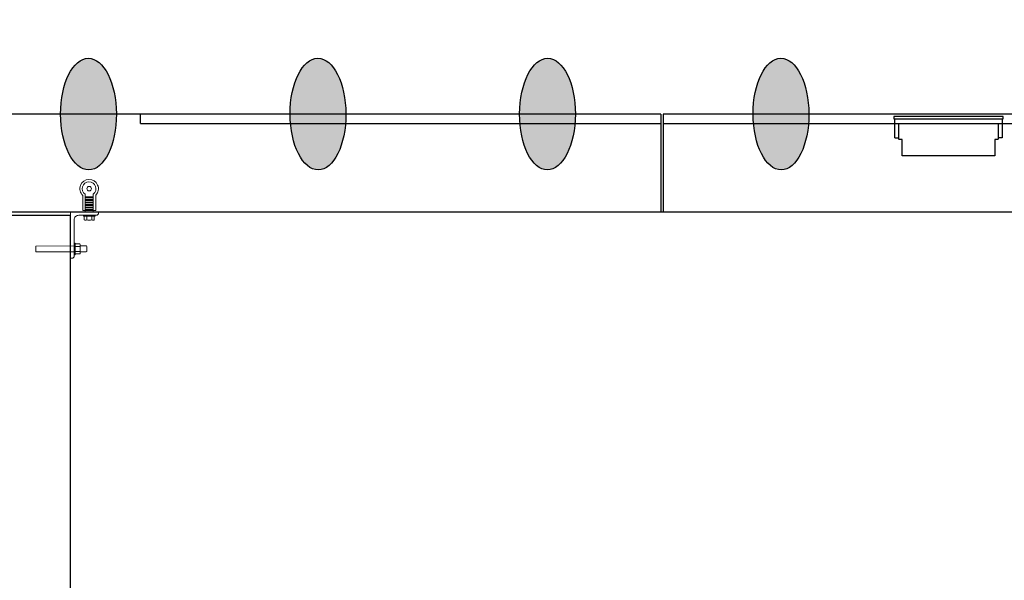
# Model space of a CAD drawing. Header units: feet. Extents: x 0 to 152508, y 0 to 59424.
# Tile 23 of 122: x 152339 to 152348, y 59284 to 59289. Entities that reach past the tile are written whole.
import ezdxf
from ezdxf import colors
from ezdxf.entities.mleader import LeaderData, LeaderLine
from ezdxf.math import Vec2, Vec3

# ---------------------------------------------------------------- set-up
doc = ezdxf.new("R2010")
doc.units = ezdxf.units.FT
doc.header["$LTSCALE"] = 0.05
doc.header["$MEASUREMENT"] = 0
for name, color, linetype, lineweight in [('Bridge plan$0$BR_P_Rail_Object', 251, 'Continuous', 30), ('Bridge plan$0$BR_P_Slab_Object', 2, 'Continuous', 30), ('Bridge plan$0$LT_P_Luminaires', 252, 'Continuous', 0), ('Bridge plan$0$new FSB deck grid - PV_P_Curb', 1, 'Continuous', 13), ('Bridge plan$0$PV_P_EOP_Br', 252, 'Continuous', 30), ('Bridge plan$0$SC_Scratch10', 252, 'Continuous', 0), ('Bridge plan$0$VG_P_Cells', 252, 'Continuous', 13)]:
    doc.layers.add(name, color=color, linetype=linetype, lineweight=lineweight)
doc.layers.add('Trellis Base$0$L-ANNO-NOTE', color=30, linetype='Continuous')
doc.styles.add('Trellis Base$0$ARIAL', font='arial.ttf', dxfattribs={"width": 0.9})

# ---------------------------------------------------------------- blocks, each defined once
blk = doc.blocks.new('Bridge plan$0$INSIDE CORNER ATTACHMENT')
at = {"flags": 128}
for points in [[(-6.57, 10.13), (2.08, 8.9), (1.9, 7.59), (-6.76, 8.82), (-6.57, 10.13)], [(1.28, 9.02), (1.48, 10.47)], [(2.18, 9.57), (2.38, 9.55), (2.01, 6.95), (1.81, 6.98)], [(2.18, 9.57), (2.38, 9.55), (2.01, 6.95), (1.81, 6.98)], [(1.09, 7.71), (0, 0), (6.31, -0.89), (6.35, -0.64)], [(3.23, 7.34), (3.43, 8.78)], [(3.43, 8.71), (4.82, 8.52), (4.94, 8.39), (4.79, 7.32), (4.64, 7.2), (3.24, 7.4)], [(3.01, 0.37), (3.04, 0.57), (5.64, 0.2), (5.61, 0)], [(3.25, -0.77), (2.69, -0.69), (2.21, -4.07)], [(3.29, -0.47), (2.74, -4.4)], [(3.07, -2.09), (4.88, -2.34)], [(3.09, -1.92), (4.9, -2.17)], [(3.14, -1.53), (4.96, -1.78)], [(3.17, -1.36), (4.98, -1.62)], [(3.22, -0.97), (5.04, -1.23)], [(3.25, -0.77), (5.07, -1.03)], [(5.11, -0.72), (4.55, -4.7)], [(5.07, -1.03), (5.62, -1.11), (5.14, -4.54)], [(2.81, -3.87), (4.63, -4.13)], [(2.82, -3.79), (4.64, -4.04)], [(2.85, -3.62), (4.66, -3.88)], [(2.9, -3.23), (4.72, -3.49)], [(2.93, -3.03), (4.75, -3.29)], [(2.99, -2.64), (4.8, -2.9)], [(3.01, -2.48), (4.82, -2.73)]]:
    blk.add_lwpolyline(points, dxfattribs=at)
for points in [[(2.08, 8.9), (2.22, 9.82, 0.421903), (1.75, 10.43), (1.48, 10.47)], [(3.25, 9.23), (2.44, 9.34, 0.39919), (2.36, 8.78), (3.17, 8.67)], [(2.59, 9.32), (3.4, 9.21, -0.39919), (3.33, 8.65), (2.52, 8.76)], [(2.59, 9.32), (3.4, 9.21, -0.39919), (3.33, 8.65), (2.52, 8.76)], [(1.9, 7.59), (1.07, 1.7, 0.414214), (1.95, 0.52), (5.88, -0.03, -0.385788), (6.35, -0.64)], [(3.01, 7.52), (2.2, 7.64, 0.39919), (2.12, 7.08), (2.93, 6.97)], [(2.35, 7.62), (3.16, 7.5, -0.39919), (3.08, 6.94), (2.27, 7.06)], [(2.35, 7.62), (3.16, 7.5, -0.39919), (3.08, 6.94), (2.27, 7.06)], [(3.21, 0.54), (3.32, 1.35, -0.39919), (3.88, 1.27), (3.77, 0.46)], [(4.91, 0.3), (5.03, 1.11, -0.39919), (5.59, 1.03), (5.47, 0.22)]]:
    blk.add_lwpolyline(points, format="xyb", dxfattribs=at)
blk.add_circle((3.44, -5.8), 0.522)
for centre, radius, start, end in [((3.69, 8.01), 1.54, 149.8986, 194.0014), ((1.44, 8.33), 1.91, 334.3436, 9.5565), ((4.25, -0.22), 1.54, 59.8986, 104.0014), ((3.44, -5.8), 2.11, 125.329, 36.4259), ((3.44, -5.8), 1.56, 116.6428, 44.6933)]:
    blk.add_arc(centre, radius, start, end)
blk = doc.blocks.new('Bridge plan')
at = {"layer": 'Bridge plan$0$BR_P_Rail_Object', "lineweight": -3}
h = blk.add_hatch(color=256, dxfattribs=at)
edge = h.paths.add_edge_path()
edge.add_ellipse((1828078.9728, 711489.5175), major_axis=(-0.0017, 0.5), ratio=0.5, start_angle=0, end_angle=360)
h = blk.add_hatch(color=256, dxfattribs=at)
edge = h.paths.add_edge_path()
edge.add_ellipse((1828081.0288, 711489.5175), major_axis=(-0.0017, 0.5), ratio=0.5, start_angle=0, end_angle=360)
h = blk.add_hatch(color=256, dxfattribs=at)
edge = h.paths.add_edge_path()
edge.add_ellipse((1828083.0848, 711489.5175), major_axis=(0.0018, 0.5), ratio=0.5, start_angle=0, end_angle=360)
h = blk.add_hatch(color=256, dxfattribs=at)
edge = h.paths.add_edge_path()
edge.add_ellipse((1828085.1768, 711489.5175), major_axis=(-0.0017, 0.5), ratio=0.5, start_angle=0, end_angle=360)
for centre, major_axis in [((1828078.9728, 711489.5175), (-0.0017, 0.5)), ((1828081.0288, 711489.5175), (-0.0017, 0.5)), ((1828083.0848, 711489.5175), (0.0018, 0.5)), ((1828085.1768, 711489.5175), (-0.0017, 0.5))]:
    blk.add_ellipse(centre, major_axis=major_axis, ratio=0.5, dxfattribs=at)
at = {"layer": 'Bridge plan$0$BR_P_Slab_Object', "lineweight": -3, "extrusion": (0, 0, -1)}
blk.add_arc((-1828090.1697, 711476.3243), 35, 7.3628, 88.09108, dxfattribs=at)
at = {"layer": 'Bridge plan$0$LT_P_Luminaires', "lineweight": -3}
for p, q in [((1828086.1958, 711489.4342), (1828087.1577, 711489.4342)), ((1828086.1958, 711489.3051), (1828086.2324, 711489.3051))]:
    blk.add_line(p, q, dxfattribs=at)
at = {"layer": 'Bridge plan$0$LT_P_Luminaires', "lineweight": -3, "flags": 128}
blk.add_lwpolyline([(1828087.1656, 711489.4759), (1828087.1656, 711489.4968), (1828086.1878, 711489.4968), (1828086.1878, 711489.4759)], close=True, dxfattribs=at)
for points in [[(1828086.1958, 711489.3051), (1828086.1958, 711489.4342), (1828086.1958, 711489.4759)], [(1828087.1577, 711489.4759), (1828087.1577, 711489.4342), (1828087.1577, 711489.3051), (1828087.121, 711489.3051)]]:
    blk.add_lwpolyline(points, dxfattribs=at)
blk.add_lwpolyline([(1828087.121, 711489.4342), (1828087.121, 711489.2936, -0.414214), (1828087.1158, 711489.2884), (1828087.091, 711489.2884), (1828087.091, 711489.1426), (1828086.2624, 711489.1426), (1828086.2624, 711489.2884), (1828086.2376, 711489.2884, -0.414214), (1828086.2324, 711489.2936), (1828086.2324, 711489.4342)], format="xyb", dxfattribs=at)
at = {"layer": 'Bridge plan$0$new FSB deck grid - PV_P_Curb', "lineweight": -3, "flags": 128}
blk.add_lwpolyline([(1828055.5402, 711471.004), (1828055.6786, 711477.1066, -0.397907), (1828089.0205, 711510.8051), (1828097.789, 711511.0974), (1828106.051, 711503.3683), (1828170.5777, 711505.5189), (1828178.3068, 711513.781), (1828178.6727, 711513.7932, -0.429449), (1828209.1503, 711483.7663, -0.037112), (1828208.7459, 711479.4119), (1828207.9669, 711474.7846)], format="xyb", dxfattribs=at)
at = {"layer": 'Bridge plan$0$PV_P_EOP_Br', "lineweight": -3, "extrusion": (0, 0, -1)}
for start in [1.2993, 7.3628]:
    blk.add_arc((-1828090.1697, 711476.3243), 35, start, 88.09108, dxfattribs=at)
at = {"layer": 'Bridge plan$0$SC_Scratch10', "lineweight": -3, "flags": 128}
for points in [[(1828079.4371, 711489.4342), (1828079.4371, 711489.5176)], [(1828079.4371, 711489.4342), (1828084.0995, 711489.4342)], [(1828084.1203, 711489.4342), (1828089.2123, 711489.4342)]]:
    blk.add_lwpolyline(points, dxfattribs=at)
at = {"layer": 'Bridge plan$0$VG_P_Cells', "lineweight": -3}
for p, q in [((1828084.0995, 711489.5176), (1828077.9371, 711489.5176)), ((1828084.0995, 711489.5176), (1828084.0995, 711488.6426)), ((1828089.2123, 711489.5176), (1828084.1203, 711489.5176)), ((1828084.1203, 711489.5176), (1828084.1203, 711488.6426)), ((1828077.9371, 711488.6425), (1828110.7226, 711488.6426)), ((1828077.9371, 711488.6113), (1828078.8121, 711488.6113)), ((1828078.8122, 711482.465), (1828078.8121, 711488.6108))]:
    blk.add_line(p, q, dxfattribs=at)
at = {"layer": 'Bridge plan$0$VG_P_Cells', "lineweight": -3, "flags": 128}
blk.add_lwpolyline([(1828078.8122, 711482.4652), (1828078.8121, 711488.6113)], dxfattribs=at)
at = {"layer": 'Bridge plan$0$SC_Scratch10', "lineweight": -3, "extrusion": (0, 0, -1), "xscale": 0.0393699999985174, "yscale": 0.0393699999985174, "zscale": 0.0393699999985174, "rotation": 188.0494624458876}
blk.add_blockref('Bridge plan$0$INSIDE CORNER ATTACHMENT', (-1828078.8121, 711488.6422), dxfattribs=at)
blk = doc.blocks.new('Trellis Base')
blk.add_blockref('Bridge plan', (-1675739.0633, -652201.2631))
at = {"layer": 'Trellis Base$0$L-ANNO-NOTE'}
ml = blk.add_multileader_mtext('Standard', dxfattribs=at)
ml.set_content('W. LIVINGSTON AVENUE', color=11, style='Trellis Base$0$ARIAL')
ml.set_leader_properties()
ml.build(insert=Vec2(0, 0))
ml.multileader.update_dxf_attribs({"has_dogleg": 0, "dogleg_length": 0.36, "arrow_head_size": 1.25, "scale": 10})
ctx = ml.context
ctx.base_point, ctx.scale, ctx.char_height, ctx.arrow_head_size, ctx.landing_gap_size, ctx.plane_origin, ctx.plane_x_axis, ctx.plane_y_axis = Vec3(152493.4333, 59387.8699), 10, 1.25, 1.25, 0.5, Vec3(152496.4817, 59382.3139), Vec3(0.234739, 0.972058), Vec3(-0.972058, 0.234739)
notes = []
notes.append((ctx, [(0, (0, 0, 0), (0, 0), (1, 0), 1, [])]))
ctx.mtext.insert, ctx.mtext.text_direction, ctx.mtext.rotation, ctx.mtext.flow_direction = Vec3(152492.9328, 59388.5051), Vec3(0.234739, 0.972058), 1.333846, 5
ml = blk.add_multileader_mtext('Standard', dxfattribs=at)
ml.set_content('S. FRONT STREET', color=11, style='Trellis Base$0$ARIAL')
ml.set_leader_properties()
ml.build(insert=Vec2(0, 0))
ml.multileader.update_dxf_attribs({"has_dogleg": 0, "dogleg_length": 0.36, "arrow_head_size": 1.25, "scale": 10})
ctx = ml.context
ctx.base_point, ctx.scale, ctx.char_height, ctx.arrow_head_size, ctx.landing_gap_size, ctx.plane_origin = Vec3(152391.6985, 59316.6024), 10, 1.25, 1.25, 0.5, Vec3(152387.0132, 59312.335)
notes.append((ctx, [(0, (0, 0, 0), (0, 0), (1, 0), 1, [])]))
ctx.mtext.insert, ctx.mtext.flow_direction = Vec3(152392.1985, 59317.2381), 5
for ctx, leaders in notes:
    for number, flags, end, landing, length, lines in leaders:
        leader = LeaderData()
        leader.index, (leader.has_last_leader_line, leader.has_dogleg_vector, leader.attachment_direction) = number, flags
        leader.last_leader_point, leader.dogleg_vector, leader.dogleg_length = Vec3(end), Vec3(landing), length
        for number, points, colour, breaks in lines:
            line = LeaderLine()
            line.index, line.vertices, line.color, line.breaks = number, Vec3.list(points), colors.encode_raw_color(colour), breaks
            leader.lines.append(line)
        ctx.leaders.append(leader)

msp = doc.modelspace()

# ---------------------------------------------------------------- block references
msp.add_blockref('Trellis Base', (0, 0))

doc.saveas('drawing.dxf')
